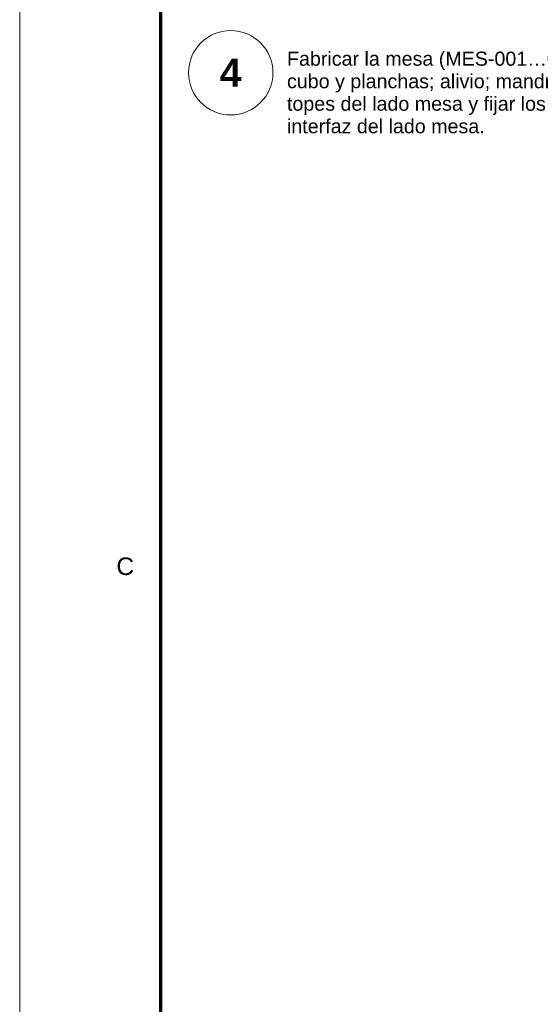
# Model space of a CAD drawing. Header units: millimetres. Extents: x 0 to 841, y 0 to 594.
# Tile 8 of 31: x 0 to 74, y 283 to 423. Entities that reach past the tile are written whole.
import ezdxf
from ezdxf.enums import TextEntityAlignment as Align

# ---------------------------------------------------------------- set-up
doc = ezdxf.new("R2010")
doc.units = ezdxf.units.MM
for name, color, linetype, lineweight in [('FINA', 7, 'CONTINUOUS', 18), ('MARCO', 7, 'CONTINUOUS', 70), ('TXT', 7, 'CONTINUOUS', 25)]:
    doc.layers.add(name, color=color, linetype=linetype, lineweight=lineweight)
doc.styles.add('STD', font='LiberationSans-Regular.ttf')
doc.styles.add('STDB', font='LiberationSans-Bold.ttf')

msp = doc.modelspace()

# ---------------------------------------------------------------- linework, layer by layer
at = {"layer": 'FINA'}
msp.add_lwpolyline([(0, 0), (841, 0), (841, 594), (0, 594)], close=True, dxfattribs=at)
msp.add_circle((30, 415), 6, dxfattribs=at)
at = {"layer": 'MARCO'}
msp.add_lwpolyline([(20, 10), (831, 10), (831, 584), (20, 584)], close=True, dxfattribs=at)

# ---------------------------------------------------------------- texts
at = {"layer": 'TXT', "style": 'STD'}
for s, p in [('Fabricar la mesa (MES-001…004): soldar almas, nervios,', (38, 418)), ('cubo y planchas; alivio; mandrinar agujeros; soldar', (38, 414.8)), ('topes del lado mesa y fijar los sectores de la', (38, 411.6)), ('interfaz del lado mesa.', (38, 408.4))]:
    msp.add_text(s, height=2, dxfattribs=at).set_placement(p, align=Align.TOP_LEFT)
at = {"layer": 'TXT'}
for s, height, style, p in [('4', 4, 'STDB', (30, 415)), ('C', 2.5, 'STD', (15, 344.83))]:
    msp.add_text(s, height=height, dxfattribs=dict(at, style=style)).set_placement(p, align=Align.MIDDLE_CENTER)

doc.saveas('drawing.dxf')
